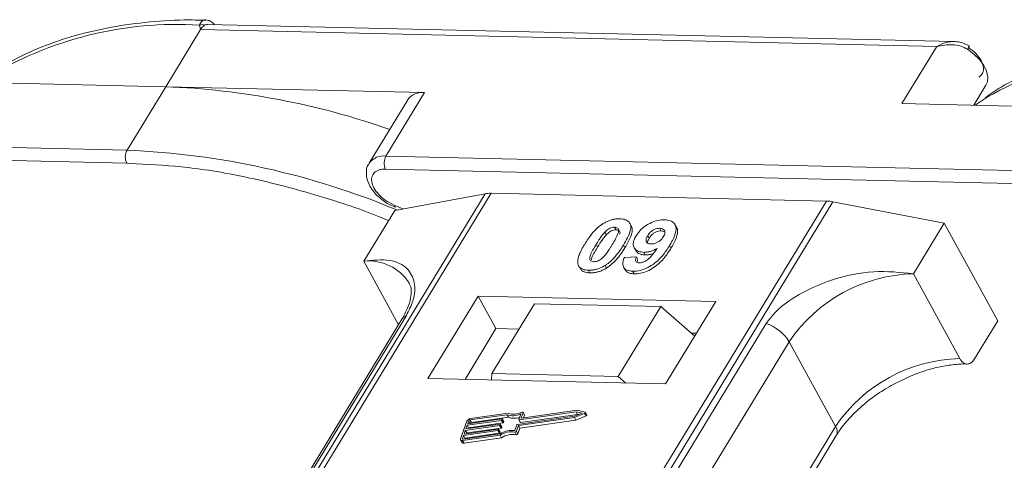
# Model space of a CAD drawing. Header units: millimetres. Extents: x -797 to 677, y 79 to 1112.
# Tile 53 of 75: x 133 to 181, y 1030 to 1052. Entities that reach past the tile are written whole.
import ezdxf

# ---------------------------------------------------------------- set-up
doc = ezdxf.new("R2010")
doc.units = ezdxf.units.MM

msp = doc.modelspace()

# ---------------------------------------------------------------- linework, layer by layer
at = {"color": 7, "linetype": 'Continuous', "lineweight": 15}
for p, q in [((178.551, 1050.519), (142.481, 1051.347)), ((140.436, 1048.336), (142.116, 1051.098)), ((142.116, 1051.098), (142.079, 1051.316)), ((142.116, 1051.098), (177.724, 1050.281)), ((177.724, 1050.281), (176.043, 1047.519)), ((127.917, 1048.623), (140.436, 1048.336)), ((140.436, 1048.336), (138.568, 1045.267)), ((152.955, 1048.048), (140.436, 1048.336)), ((151.087, 1044.979), (152.955, 1048.048)), ((179.512, 1047.439), (180.104, 1048.412)), ((152.141, 1047.702), (150.273, 1044.633)), ((176.043, 1047.519), (188.562, 1047.231)), ((179.873, 1047.644), (179.576, 1047.437)), ((138.568, 1045.267), (102.96, 1046.084)), ((102.946, 1045.462), (138.554, 1044.644)), ((186.695, 1044.162), (151.087, 1044.979)), ((138.554, 1044.644), (139.008, 1044.611)), ((151.073, 1044.357), (186.68, 1043.54)), ((155.887, 1043.161), (134.207, 1007.531)), ((134.476, 1007.525), (156.173, 1043.182)), ((172.389, 1042.81), (150.693, 1007.153)), ((151.025, 1007.145), (172.706, 1042.775)), ((151.521, 1042.596), (151.159, 1042.784)), ((151.51, 1042.355), (155.887, 1043.161)), ((156.173, 1043.182), (172.389, 1042.81)), ((172.706, 1042.775), (178.087, 1041.745)), ((151.51, 1042.355), (150.016, 1039.9)), ((151.152, 1042.692), (151.547, 1042.515)), ((151.899, 1042.427), (151.521, 1042.596)), ((162.148, 1041.542), (162.217, 1041.416)), ((162.946, 1041.612), (162.877, 1041.738)), ((164.403, 1041.365), (164.334, 1041.492)), ((164.403, 1041.365), (164.53, 1041.34)), ((165.134, 1041.547), (165.065, 1041.673)), ((176.593, 1039.29), (178.087, 1041.745)), ((178.087, 1041.745), (180.674, 1037.018)), ((161.677, 1041.308), (161.746, 1041.182)), ((163.748, 1041.132), (163.817, 1041.006)), ((161.255, 1040.717), (161.324, 1040.591)), ((162.647, 1040.556), (162.578, 1040.682)), ((163.094, 1040.553), (163.163, 1040.426)), ((164.87, 1040.526), (164.801, 1040.652)), ((150.016, 1039.9), (151.698, 1036.825)), ((162.619, 1040.074), (163.203, 1040.113)), ((163.203, 1040.113), (163.272, 1039.987)), ((163.56, 1040.328), (163.629, 1040.202)), ((160.459, 1039.601), (160.528, 1039.475)), ((160.884, 1039.464), (160.953, 1039.338)), ((161.691, 1039.699), (161.76, 1039.572)), ((162.583, 1039.608), (162.652, 1039.482)), ((163.017, 1039.415), (163.086, 1039.289)), ((178.835, 1035.193), (176.593, 1039.29)), ((155.547, 1038.217), (153.119, 1034.228)), ((167.039, 1037.954), (155.547, 1038.217)), ((155.547, 1038.217), (156.409, 1036.641)), ((158.269, 1037.844), (156.215, 1034.468)), ((164.375, 1037.704), (158.269, 1037.844)), ((162.32, 1034.328), (164.375, 1037.704)), ((164.375, 1037.704), (166.019, 1036.277)), ((164.612, 1033.964), (167.039, 1037.954)), ((151.862, 1037.095), (136.549, 1011.929)), ((136.763, 1012.116), (152.076, 1037.282)), ((169.48, 1036.882), (154.167, 1011.716)), ((156.409, 1036.641), (154.915, 1034.187)), ((157.522, 1036.616), (156.409, 1036.641)), ((179.553, 1035.176), (180.674, 1037.018)), ((166.106, 1036.419), (165.848, 1036.425)), ((155.275, 1010.839), (170.588, 1036.005)), ((172.83, 1031.908), (170.588, 1036.005)), ((153.119, 1034.228), (164.612, 1033.964)), ((156.215, 1034.468), (156.191, 1034.157)), ((162.32, 1034.328), (156.215, 1034.468)), ((162.689, 1034.008), (162.32, 1034.328)), ((155.042, 1032.041), (156.702, 1032.277)), ((156.939, 1032.479), (155.151, 1032.225)), ((156.993, 1032.554), (155.177, 1032.296)), ((155.22, 1032.099), (157.008, 1032.353)), ((157.008, 1032.353), (156.939, 1032.479)), ((157.452, 1032.013), (160.212, 1032.405)), ((157.496, 1031.952), (160.205, 1032.337)), ((157.512, 1032.24), (157.611, 1032.514)), ((160.288, 1032.618), (157.529, 1032.226)), ((157.598, 1032.1), (160.357, 1032.492)), ((157.629, 1032.324), (157.721, 1032.581)), ((157.637, 1032.31), (157.629, 1032.324)), ((160.332, 1032.691), (157.646, 1032.31)), ((157.79, 1032.473), (157.721, 1032.599)), ((157.721, 1032.581), (157.79, 1032.455)), ((157.743, 1032.324), (157.79, 1032.455)), ((160.205, 1032.337), (160.697, 1032.544)), ((160.274, 1032.211), (160.205, 1032.337)), ((160.212, 1032.405), (160.573, 1032.557)), ((160.274, 1032.211), (160.766, 1032.418)), ((160.573, 1032.557), (160.288, 1032.618)), ((160.357, 1032.492), (160.288, 1032.618)), ((160.72, 1032.609), (160.332, 1032.691)), ((160.357, 1032.492), (160.397, 1032.483)), ((160.697, 1032.544), (160.766, 1032.418)), ((160.805, 1032.473), (160.736, 1032.599)), ((155.001, 1032.17), (154.695, 1031.319)), ((156.587, 1031.958), (154.927, 1031.722)), ((154.953, 1031.793), (156.613, 1032.028)), ((155.016, 1031.97), (154.953, 1031.793)), ((154.996, 1031.596), (156.656, 1031.831)), ((156.677, 1032.206), (155.016, 1031.97)), ((155.085, 1031.844), (155.016, 1031.97)), ((155.093, 1032.183), (155.042, 1032.041)), ((155.073, 1031.81), (155.085, 1031.844)), ((155.085, 1031.844), (156.745, 1032.08)), ((155.161, 1032.058), (155.093, 1032.183)), ((155.151, 1032.225), (155.22, 1032.099)), ((156.656, 1031.831), (156.587, 1031.958)), ((156.629, 1032.014), (156.617, 1031.979)), ((156.686, 1031.852), (156.617, 1031.979)), ((156.698, 1031.897), (156.629, 1032.023)), ((156.698, 1031.888), (156.629, 1032.014)), ((156.745, 1032.08), (156.677, 1032.206)), ((156.686, 1031.852), (156.698, 1031.888)), ((156.719, 1032.262), (156.706, 1032.227)), ((156.775, 1032.101), (156.706, 1032.227)), ((156.787, 1032.145), (156.718, 1032.271)), ((156.787, 1032.136), (156.719, 1032.262)), ((156.775, 1032.101), (156.787, 1032.136)), ((157.325, 1031.718), (157.423, 1031.992)), ((157.397, 1031.678), (157.496, 1031.952)), ((157.466, 1031.551), (157.565, 1031.826)), ((157.565, 1031.826), (157.496, 1031.952)), ((157.512, 1032.231), (157.581, 1032.105)), ((157.598, 1032.1), (157.529, 1032.226)), ((157.565, 1031.826), (160.274, 1032.211)), ((172.83, 1031.908), (157.67, 1006.993)), ((154.838, 1031.474), (154.787, 1031.332)), ((154.787, 1031.332), (154.803, 1031.303)), ((154.795, 1031.232), (156.611, 1031.49)), ((154.82, 1031.303), (156.608, 1031.557)), ((156.498, 1031.709), (154.838, 1031.474)), ((154.907, 1031.347), (154.838, 1031.474)), ((154.863, 1031.544), (156.524, 1031.78)), ((154.927, 1031.722), (154.863, 1031.544)), ((154.863, 1031.106), (156.68, 1031.364)), ((154.895, 1031.313), (154.907, 1031.347)), ((154.907, 1031.347), (156.567, 1031.583)), ((154.996, 1031.596), (154.927, 1031.722)), ((154.984, 1031.562), (154.996, 1031.596)), ((156.567, 1031.583), (156.498, 1031.709)), ((156.54, 1031.766), (156.527, 1031.73)), ((156.596, 1031.604), (156.527, 1031.73)), ((156.609, 1031.649), (156.54, 1031.775)), ((156.54, 1031.766), (156.609, 1031.64)), ((156.596, 1031.604), (156.609, 1031.64)), ((156.68, 1031.364), (156.611, 1031.49)), ((157.32, 1031.636), (157.389, 1031.51)), ((157.466, 1031.551), (157.397, 1031.678)), ((157.967, 1006.986), (172.863, 1031.467)), ((154.697, 1031.264), (154.766, 1031.138)), ((154.863, 1031.106), (154.795, 1031.232))]:
    msp.add_line(p, q, dxfattribs=at)
at = {"color": 7, "linetype": 'Continuous', "lineweight": 15, "flags": 128}
for points in [[(180.104, 1048.412), (180.171, 1048.571), (180.192, 1048.814), (180.132, 1049.084), (179.996, 1049.365), (179.789, 1049.645), (179.524, 1049.908), (179.211, 1050.143)], [(156.702, 1032.277), (156.706, 1032.277), (156.71, 1032.277), (156.714, 1032.276), (156.716, 1032.274), (156.718, 1032.272), (156.719, 1032.269), (156.719, 1032.266), (156.719, 1032.262)], [(157.646, 1032.31), (157.641, 1032.309), (157.638, 1032.31), (157.634, 1032.311), (157.631, 1032.313), (157.63, 1032.315), (157.629, 1032.318), (157.628, 1032.321), (157.629, 1032.324)], [(157.667, 1032.604), (157.679, 1032.608), (157.691, 1032.61), (157.702, 1032.61), (157.711, 1032.608), (157.718, 1032.603), (157.722, 1032.597), (157.723, 1032.59), (157.721, 1032.581)], [(160.72, 1032.609), (160.73, 1032.605), (160.736, 1032.599), (160.738, 1032.59), (160.736, 1032.58), (160.731, 1032.57), (160.722, 1032.56), (160.71, 1032.551), (160.697, 1032.544)], [(160.766, 1032.418), (160.779, 1032.425), (160.791, 1032.434), (160.8, 1032.444), (160.805, 1032.454), (160.807, 1032.464), (160.805, 1032.473)], [(156.613, 1032.028), (156.617, 1032.029), (156.621, 1032.028), (156.624, 1032.027), (156.627, 1032.026), (156.629, 1032.023), (156.63, 1032.021), (156.63, 1032.017), (156.629, 1032.014)], [(157.529, 1032.226), (157.524, 1032.226), (157.52, 1032.226), (157.517, 1032.227), (157.514, 1032.229), (157.513, 1032.231), (157.512, 1032.234), (157.511, 1032.237), (157.512, 1032.24)], [(154.787, 1031.332), (154.785, 1031.325), (154.786, 1031.319), (154.788, 1031.313), (154.791, 1031.309), (154.797, 1031.305), (154.803, 1031.303), (154.811, 1031.302), (154.82, 1031.303)], [(156.524, 1031.78), (156.528, 1031.781), (156.532, 1031.78), (156.535, 1031.779), (156.538, 1031.777), (156.54, 1031.775), (156.541, 1031.772), (156.541, 1031.769), (156.54, 1031.766)], [(154.795, 1031.232), (154.768, 1031.23), (154.745, 1031.232), (154.725, 1031.239), (154.709, 1031.249), (154.697, 1031.263), (154.691, 1031.279), (154.691, 1031.298), (154.695, 1031.319)]]:
    msp.add_lwpolyline(points, dxfattribs=at)
at = {"color": 7, "linetype": 'Continuous', "lineweight": 15}
for centre, radius, start, end in [((141.007, 1033.56), 17.788, 86.5445, 121.4052), ((142.204, 1050.951), 0.385, 70.0796, 108.8478), ((178.549, 1050.609), 0.81, 324.8839, 338.0058), ((189.103, 1032.631), 17.623, 85.8654, 121.5842), ((139.021, 1011.487), 36.876, 70.6012, 87.8011), ((152.83, 1047.21), 0.847, 81.5639, 144.4913), ((139.161, 1044.942), 0.676, 151.2883, 206.0774), ((137.031, 1007.41), 37.888, 67.3508, 87.6751), ((150.963, 1044.14), 0.849, 81.6058, 144.0845), ((151.68, 1044.654), 0.676, 151.2883, 206.0774), ((156.132, 1041.778), 1.404, 88.3644, 100.0749), ((172.337, 1040.887), 1.923, 78.9596, 88.4511), ((151.635, 1042.566), 0.118, 165.0867, 215.6979), ((150.256, 1037.592), 2.32, 32.7281, 95.9449), ((176.761, 1031.853), 7.439, 91.2925, 146.0732), ((152.274, 1036.838), 0.486, 114.0472, 148.0355), ((168.838, 1034.933), 2.052, 31.4947, 71.765), ((179.003, 1027.756), 7.439, 91.2925, 146.0732), ((155.206, 1032.069), 0.229, 97.4207, 153.8527), ((157.23, 1033.338), 0.907, 251.2927, 294.8085), ((157.275, 1033.323), 0.819, 249.8549, 298.6145), ((157.29, 1033.155), 0.85, 250.6487, 287.8017), ((157.771, 1032.463), 0.0214, 336.1246, 26.8104), ((155.161, 1032.149), 0.0762, 97.4207, 153.8527), ((155.23, 1032.023), 0.0769, 97.5763, 152.4403), ((156.582, 1031.995), 0.0381, 277.4207, 333.8527), ((156.651, 1031.869), 0.0381, 277.4207, 333.8527), ((156.672, 1032.244), 0.0381, 277.4207, 333.8527), ((156.688, 1031.892), 0.011, 336.9348, 26.0002), ((156.741, 1032.118), 0.0381, 277.4207, 333.8527), ((156.777, 1032.141), 0.011, 336.9348, 26.0002), ((157.457, 1031.975), 0.0381, 97.4207, 153.8527), ((157.593, 1032.114), 0.0149, 216.6597, 287.1115), ((172.488, 1031.66), 0.422, 332.7392, 35.9387), ((156.493, 1031.747), 0.0381, 277.4207, 333.8527), ((156.562, 1031.621), 0.0381, 277.4207, 333.8527), ((157.211, 1030.55), 1.173, 84.4424, 120.9301), ((156.599, 1031.644), 0.011, 336.9348, 26.0002), ((157.154, 1030.653), 0.998, 80.3986, 122.9491), ((157.223, 1030.527), 0.998, 80.3986, 122.9491), ((157.33, 1031.709), 0.0736, 261.7629, 334.647), ((157.399, 1031.583), 0.0736, 261.7629, 334.647), ((154.837, 1031.191), 0.0892, 216.6597, 287.1115)]:
    msp.add_arc(centre, radius, start, end, dxfattribs=at)
for points, knots in [([(142.371, 1051.548), (142.03, 1051.556), (141.016, 1051.58), (139.412, 1051.46), (137.569, 1051.193), (135.826, 1050.767), (134.201, 1050.181), (132.887, 1049.563), (132.185, 1049.079), (131.925, 1048.9)], [0, 0, 0, 0, 0.082192, 0.244094, 0.406946, 0.570776, 0.735755, 0.902211, 1, 1, 1, 1]), ([(142.079, 1051.316), (142.089, 1051.349), (142.111, 1051.421), (142.178, 1051.503), (142.264, 1051.552), (142.331, 1051.576), (142.369, 1051.564), (142.373, 1051.563)], [0, 0, 0, 0, 0.216964, 0.474167, 0.715428, 0.971119, 1, 1, 1, 1]), ([(142.481, 1051.336), (142.443, 1051.338), (142.393, 1051.341), (142.345, 1051.318), (142.335, 1051.313)], [0, 0, 0, 0, 0.778572, 1, 1, 1, 1]), ([(142.779, 1051.34), (142.772, 1051.35), (142.733, 1051.407), (142.637, 1051.481), (142.501, 1051.552), (142.408, 1051.562), (142.362, 1051.566)], [0, 0, 0, 0, 0.0660717, 0.3742845, 0.6872936, 1, 1, 1, 1]), ([(177.724, 1050.281), (177.85, 1050.348), (178.103, 1050.481), (178.377, 1050.507), (178.514, 1050.52)], [0, 0, 0, 0, 0.500456, 1, 1, 1, 1]), ([(179.211, 1050.143), (179.107, 1050.197), (178.877, 1050.318), (178.356, 1050.402), (177.972, 1050.328), (177.724, 1050.281)], [0, 0, 0, 0, 0.227063, 0.501587, 1, 1, 1, 1]), ([(179.3, 1050.305), (179.151, 1050.379), (178.913, 1050.497), (178.651, 1050.513), (178.553, 1050.519)], [0, 0, 0, 0, 0.623477, 1, 1, 1, 1]), ([(190.747, 1050.441), (190.322, 1050.451), (189.223, 1050.479), (187.538, 1050.356), (185.696, 1050.088), (183.953, 1049.663), (182.327, 1049.076), (181.017, 1048.46), (180.317, 1047.979), (180.06, 1047.802)], [0, 0, 0, 0, 0.100418, 0.259289, 0.419092, 0.579855, 0.741745, 0.905084, 1, 1, 1, 1]), ([(179.761, 1048.794), (179.815, 1048.838), (179.925, 1048.927), (179.991, 1049.127), (179.98, 1049.359), (179.903, 1049.527), (179.865, 1049.609)], [0, 0, 0, 0, 0.245513, 0.5, 0.754487, 1, 1, 1, 1]), ([(139.008, 1044.611), (139.839, 1044.565), (141.68, 1044.464), (144.732, 1043.922), (147.826, 1043.09), (150.01, 1042.371), (151.051, 1041.931), (151.21, 1041.863)], [0, 0, 0, 0, 0.216275, 0.479557, 0.750255, 0.961851, 1, 1, 1, 1]), ([(150.288, 1044.63), (150.27, 1044.61), (150.157, 1044.478), (150.117, 1044.129), (150.201, 1043.728), (150.394, 1043.381), (150.679, 1043.026), (150.97, 1042.821), (151.152, 1042.692)], [0, 0, 0, 0, 0.037615, 0.241517, 0.451999, 0.598171, 0.747954, 1, 1, 1, 1]), ([(151.159, 1042.784), (151.155, 1042.785), (151.021, 1042.855), (150.792, 1043.059), (150.534, 1043.365), (150.398, 1043.677), (150.383, 1043.96), (150.501, 1044.188), (150.737, 1044.336), (150.963, 1044.35), (151.073, 1044.357)], [0, 0, 0, 0, 0.003628, 0.149327, 0.295025, 0.432885, 0.570744, 0.716442, 0.862141, 1, 1, 1, 1]), ([(161.591, 1041.717), (161.641, 1041.747), (161.744, 1041.808), (161.909, 1041.876), (162.075, 1041.924), (162.211, 1041.944), (162.318, 1041.951), (162.371, 1041.951), (162.397, 1041.951)], [0, 0, 0, 0, 0.193776, 0.3936, 0.587864, 0.788908, 0.894169, 1, 1, 1, 1]), ([(162.397, 1041.951), (162.491, 1041.942), (162.679, 1041.925), (162.857, 1041.798), (162.943, 1041.613), (162.899, 1041.24), (162.714, 1040.919), (162.578, 1040.682)], [0, 0, 0, 0, 0.147566, 0.296688, 0.431278, 0.580404, 1, 1, 1, 1]), ([(163.181, 1041.121), (163.237, 1041.203), (163.349, 1041.369), (163.611, 1041.599), (163.922, 1041.776), (164.261, 1041.889), (164.466, 1041.897), (164.572, 1041.901)], [0, 0, 0, 0, 0.197927, 0.397728, 0.597413, 0.790584, 1, 1, 1, 1]), ([(164.572, 1041.901), (164.665, 1041.892), (164.852, 1041.875), (165.036, 1041.744), (165.131, 1041.552), (165.104, 1041.22), (164.953, 1040.907), (164.823, 1040.689), (164.801, 1040.652)], [0, 0, 0, 0, 0.148288, 0.297745, 0.443713, 0.607791, 0.934708, 1, 1, 1, 1]), ([(160.702, 1040.73), (160.754, 1040.812), (160.871, 1040.998), (161.12, 1041.322), (161.379, 1041.579), (161.57, 1041.703), (161.591, 1041.717)], [0, 0, 0, 0, 0.236731, 0.537555, 0.949668, 1, 1, 1, 1]), ([(161.677, 1041.308), (161.719, 1041.35), (161.789, 1041.418), (161.913, 1041.494), (162.027, 1041.533), (162.104, 1041.541), (162.144, 1041.542), (162.148, 1041.542)], [0, 0, 0, 0, 0.334804, 0.542561, 0.750382, 0.970721, 1, 1, 1, 1]), ([(161.746, 1041.182), (161.788, 1041.224), (161.858, 1041.292), (161.982, 1041.368), (162.096, 1041.406), (162.173, 1041.415), (162.213, 1041.416), (162.217, 1041.416)], [0, 0, 0, 0, 0.334804, 0.542561, 0.750382, 0.970721, 1, 1, 1, 1]), ([(162.148, 1041.542), (162.187, 1041.537), (162.257, 1041.53), (162.323, 1041.48), (162.349, 1041.388), (162.315, 1041.218), (162.193, 1040.976), (162.084, 1040.792), (162.028, 1040.7)], [0, 0, 0, 0, 0.104614, 0.188814, 0.273512, 0.444127, 0.719481, 1, 1, 1, 1]), ([(162.217, 1041.416), (162.256, 1041.411), (162.326, 1041.404), (162.391, 1041.354), (162.414, 1041.287), (162.402, 1041.233), (162.396, 1041.207)], [0, 0, 0, 0, 0.293658, 0.530016, 0.767769, 1, 1, 1, 1]), ([(162.647, 1040.556), (162.695, 1040.638), (162.845, 1040.893), (162.99, 1041.231), (163.013, 1041.509), (162.951, 1041.584), (162.934, 1041.605)], [0, 0, 0, 0, 0.220552, 0.687786, 0.91457, 1, 1, 1, 1]), ([(163.748, 1041.132), (163.784, 1041.186), (163.84, 1041.27), (163.96, 1041.379), (164.079, 1041.443), (164.209, 1041.486), (164.289, 1041.49), (164.334, 1041.492)], [0, 0, 0, 0, 0.2913202, 0.4655393, 0.6416315, 0.798664, 1, 1, 1, 1]), ([(163.817, 1041.006), (163.853, 1041.059), (163.909, 1041.144), (164.029, 1041.253), (164.148, 1041.317), (164.278, 1041.36), (164.358, 1041.363), (164.403, 1041.365)], [0, 0, 0, 0, 0.29132, 0.465539, 0.641632, 0.798664, 1, 1, 1, 1]), ([(164.334, 1041.492), (164.38, 1041.486), (164.473, 1041.475), (164.554, 1041.4), (164.588, 1041.301), (164.561, 1041.188), (164.52, 1041.114), (164.501, 1041.08)], [0, 0, 0, 0, 0.207955, 0.420406, 0.62732, 0.827707, 1, 1, 1, 1]), ([(164.87, 1040.526), (164.918, 1040.608), (165.063, 1040.856), (165.191, 1041.189), (165.199, 1041.453), (165.136, 1041.525), (165.123, 1041.54)], [0, 0, 0, 0, 0.2271221, 0.6848597, 0.9348975, 1, 1, 1, 1]), ([(161.255, 1040.717), (161.28, 1040.758), (161.33, 1040.84), (161.402, 1040.951), (161.47, 1041.05), (161.533, 1041.136), (161.599, 1041.223), (161.651, 1041.28), (161.677, 1041.308)], [0, 0, 0, 0, 0.205942, 0.411959, 0.558149, 0.704502, 0.851801, 1, 1, 1, 1]), ([(161.324, 1040.591), (161.349, 1040.632), (161.399, 1040.714), (161.471, 1040.825), (161.539, 1040.924), (161.602, 1041.01), (161.668, 1041.097), (161.72, 1041.154), (161.746, 1041.182)], [0, 0, 0, 0, 0.2059417, 0.4119594, 0.558149, 0.7045024, 0.8518015, 1, 1, 1, 1]), ([(163.56, 1040.328), (163.467, 1040.338), (163.281, 1040.358), (163.109, 1040.496), (163.032, 1040.689), (163.064, 1040.908), (163.146, 1041.057), (163.181, 1041.121)], [0, 0, 0, 0, 0.210189, 0.421773, 0.623603, 0.837034, 1, 1, 1, 1]), ([(163.902, 1040.735), (163.855, 1040.74), (163.769, 1040.749), (163.687, 1040.809), (163.656, 1040.892), (163.677, 1041.004), (163.722, 1041.084), (163.748, 1041.132)], [0, 0, 0, 0, 0.213937, 0.398075, 0.583091, 0.751666, 1, 1, 1, 1]), ([(163.735, 1040.785), (163.738, 1040.811), (163.745, 1040.881), (163.789, 1040.958), (163.817, 1041.006)], [0, 0, 0, 0, 0.366323, 1, 1, 1, 1]), ([(164.501, 1041.08), (164.468, 1041.031), (164.413, 1040.95), (164.287, 1040.847), (164.16, 1040.782), (164.025, 1040.739), (163.943, 1040.737), (163.902, 1040.735)], [0, 0, 0, 0, 0.2673945, 0.4472142, 0.6271221, 0.8130653, 1, 1, 1, 1]), ([(160.381, 1039.732), (160.373, 1039.765), (160.356, 1039.834), (160.367, 1039.981), (160.417, 1040.172), (160.508, 1040.379), (160.605, 1040.566), (160.67, 1040.675), (160.702, 1040.73)], [0, 0, 0, 0, 0.1184406, 0.2393457, 0.4595932, 0.6849248, 0.8422399, 1, 1, 1, 1]), ([(161.133, 1039.873), (161.087, 1039.88), (161.013, 1039.889), (160.954, 1039.946), (160.936, 1040.041), (160.972, 1040.211), (161.097, 1040.451), (161.202, 1040.628), (161.255, 1040.717)], [0, 0, 0, 0, 0.1253702, 0.2022903, 0.2791788, 0.4647576, 0.7305818, 1, 1, 1, 1]), ([(161.026, 1039.959), (161.03, 1039.992), (161.045, 1040.109), (161.169, 1040.326), (161.272, 1040.502), (161.324, 1040.591)], [0, 0, 0, 0, 0.166989, 0.580698, 1, 1, 1, 1]), ([(162.028, 1040.7), (162.003, 1040.659), (161.953, 1040.577), (161.881, 1040.466), (161.813, 1040.367), (161.75, 1040.28), (161.683, 1040.192), (161.631, 1040.135), (161.605, 1040.107)], [0, 0, 0, 0, 0.20527, 0.410616, 0.55715, 0.703844, 0.851471, 1, 1, 1, 1]), ([(162.578, 1040.682), (162.526, 1040.6), (162.409, 1040.414), (162.165, 1040.097), (161.909, 1039.841), (161.719, 1039.717), (161.691, 1039.699)], [0, 0, 0, 0, 0.237281, 0.538591, 0.932677, 1, 1, 1, 1]), ([(161.76, 1039.572), (161.808, 1039.605), (161.906, 1039.671), (162.069, 1039.81), (162.242, 1039.988), (162.403, 1040.189), (162.537, 1040.38), (162.61, 1040.497), (162.647, 1040.556)], [0, 0, 0, 0, 0.118595, 0.239509, 0.447458, 0.659935, 0.829685, 1, 1, 1, 1]), ([(164.801, 1040.652), (164.749, 1040.571), (164.593, 1040.324), (164.32, 1039.985), (163.93, 1039.677), (163.568, 1039.497), (163.251, 1039.419), (163.08, 1039.416), (163.017, 1039.415)], [0, 0, 0, 0, 0.142337, 0.429127, 0.589943, 0.751205, 0.909895, 1, 1, 1, 1]), ([(163.086, 1039.289), (163.187, 1039.293), (163.389, 1039.301), (163.724, 1039.41), (164.054, 1039.588), (164.431, 1039.903), (164.685, 1040.232), (164.832, 1040.466), (164.87, 1040.526)], [0, 0, 0, 0, 0.14324, 0.28761, 0.430449, 0.591135, 0.89544, 1, 1, 1, 1]), ([(163.175, 1040.433), (163.188, 1040.403), (163.23, 1040.309), (163.391, 1040.223), (163.558, 1040.208), (163.629, 1040.202)], [0, 0, 0, 0, 0.20752, 0.66568, 1, 1, 1, 1]), ([(163.337, 1039.823), (163.378, 1039.825), (163.46, 1039.83), (163.606, 1039.888), (163.771, 1039.99), (163.984, 1040.211), (164.114, 1040.395), (164.204, 1040.522)], [0, 0, 0, 0, 0.112015, 0.224355, 0.367768, 0.565827, 1, 1, 1, 1]), ([(164.204, 1040.522), (164.153, 1040.493), (164.048, 1040.434), (163.909, 1040.382), (163.799, 1040.352), (163.718, 1040.337), (163.637, 1040.329), (163.586, 1040.329), (163.56, 1040.328)], [0, 0, 0, 0, 0.243491, 0.496266, 0.61821, 0.741704, 0.870158, 1, 1, 1, 1]), ([(152.076, 1037.282), (152.194, 1037.516), (152.495, 1038.116), (152.508, 1038.911), (152.153, 1039.616), (151.338, 1040.031), (150.455, 1039.943), (150.016, 1039.9)], [0, 0, 0, 0, 0.125713, 0.321276, 0.524466, 0.763484, 1, 1, 1, 1]), ([(161.605, 1040.107), (161.563, 1040.065), (161.494, 1039.997), (161.37, 1039.922), (161.257, 1039.883), (161.18, 1039.874), (161.139, 1039.873), (161.133, 1039.873)], [0, 0, 0, 0, 0.333678, 0.540413, 0.747264, 0.961209, 1, 1, 1, 1]), ([(163.017, 1039.415), (162.924, 1039.424), (162.755, 1039.441), (162.598, 1039.557), (162.528, 1039.733), (162.557, 1039.918), (162.606, 1040.041), (162.619, 1040.074)], [0, 0, 0, 0, 0.2427882, 0.4388655, 0.6348012, 0.9009361, 1, 1, 1, 1]), ([(163.203, 1040.113), (163.183, 1040.064), (163.152, 1039.988), (163.162, 1039.898), (163.208, 1039.849), (163.273, 1039.827), (163.32, 1039.824), (163.337, 1039.823)], [0, 0, 0, 0, 0.3447142, 0.5290593, 0.7142089, 0.8921959, 1, 1, 1, 1]), ([(163.233, 1039.846), (163.235, 1039.872), (163.239, 1039.917), (163.262, 1039.966), (163.272, 1039.987)], [0, 0, 0, 0, 0.569737, 1, 1, 1, 1]), ([(163.629, 1040.202), (163.678, 1040.203), (163.779, 1040.205), (163.911, 1040.235), (163.989, 1040.262), (164.011, 1040.27)], [0, 0, 0, 0, 0.409454, 0.83528, 1, 1, 1, 1]), ([(160.884, 1039.464), (160.837, 1039.467), (160.742, 1039.472), (160.616, 1039.502), (160.509, 1039.553), (160.441, 1039.616), (160.401, 1039.678), (160.387, 1039.714), (160.381, 1039.732)], [0, 0, 0, 0, 0.192635, 0.388697, 0.582015, 0.783044, 0.890959, 1, 1, 1, 1]), ([(160.532, 1039.478), (160.544, 1039.464), (160.58, 1039.424), (160.671, 1039.381), (160.777, 1039.353), (160.874, 1039.342), (160.927, 1039.339), (160.953, 1039.338)], [0, 0, 0, 0, 0.143925, 0.415852, 0.697483, 0.848301, 1, 1, 1, 1]), ([(161.691, 1039.699), (161.64, 1039.668), (161.538, 1039.607), (161.373, 1039.539), (161.207, 1039.491), (161.071, 1039.471), (160.964, 1039.464), (160.911, 1039.464), (160.884, 1039.464)], [0, 0, 0, 0, 0.193769, 0.393564, 0.587886, 0.789131, 0.894283, 1, 1, 1, 1]), ([(160.953, 1039.338), (161.002, 1039.338), (161.101, 1039.339), (161.259, 1039.362), (161.425, 1039.407), (161.565, 1039.464), (161.677, 1039.522), (161.732, 1039.556), (161.76, 1039.572)], [0, 0, 0, 0, 0.193594, 0.390501, 0.584817, 0.78683, 0.892868, 1, 1, 1, 1]), ([(162.655, 1039.485), (162.691, 1039.437), (162.76, 1039.345), (162.934, 1039.297), (163.048, 1039.291), (163.086, 1039.289)], [0, 0, 0, 0, 0.4158523, 0.8021376, 1, 1, 1, 1]), ([(176.593, 1039.29), (175.962, 1039.359), (174.701, 1039.495), (172.655, 1039.071), (171.021, 1038.322), (169.958, 1037.535), (169.61, 1037.059), (169.48, 1036.882)], [0, 0, 0, 0, 0.249096, 0.498243, 0.745205, 0.90541, 1, 1, 1, 1]), ([(152.2, 1038.844), (152.211, 1038.829), (152.28, 1038.736), (152.316, 1038.532), (152.3, 1038.127), (152.165, 1037.646), (151.96, 1037.275), (151.86, 1037.094)], [0, 0, 0, 0, 0.054359, 0.333223, 0.559722, 0.78604, 1, 1, 1, 1]), ([(179.553, 1035.176), (179.507, 1035.114), (179.416, 1034.99), (179.244, 1034.915), (179.072, 1034.936), (178.931, 1035.04), (178.862, 1035.149), (178.835, 1035.193)], [0, 0, 0, 0, 0.2146939, 0.4293877, 0.6440816, 0.8587754, 1, 1, 1, 1]), ([(175.618, 1033.942), (175.968, 1034.118), (176.46, 1034.364), (177.198, 1034.623), (177.813, 1034.793), (178.495, 1034.902), (178.962, 1034.944), (179.17, 1034.925), (179.185, 1034.924)], [0, 0, 0, 0, 0.288391, 0.40474, 0.594322, 0.785544, 0.984773, 1, 1, 1, 1]), ([(172.879, 1031.469), (172.928, 1031.554), (173.099, 1031.853), (173.506, 1032.332), (174.033, 1032.845), (174.587, 1033.294), (175.114, 1033.656), (175.483, 1033.865), (175.618, 1033.942)], [0, 0, 0, 0, 0.097286, 0.340622, 0.525469, 0.686972, 0.885597, 1, 1, 1, 1])]:
    msp.add_open_spline(points, degree=3, knots=knots, dxfattribs=at)
for points in [[(142.335, 1051.313), (142.295, 1051.289), (142.214, 1051.24), (142.149, 1051.145), (142.116, 1051.098)], [(179.245, 1050.246), (179.376, 1050.15), (179.636, 1049.958), (179.788, 1049.725), (179.865, 1049.609)]]:
    msp.add_open_spline(points, degree=3, dxfattribs=at)

doc.saveas('drawing.dxf')
